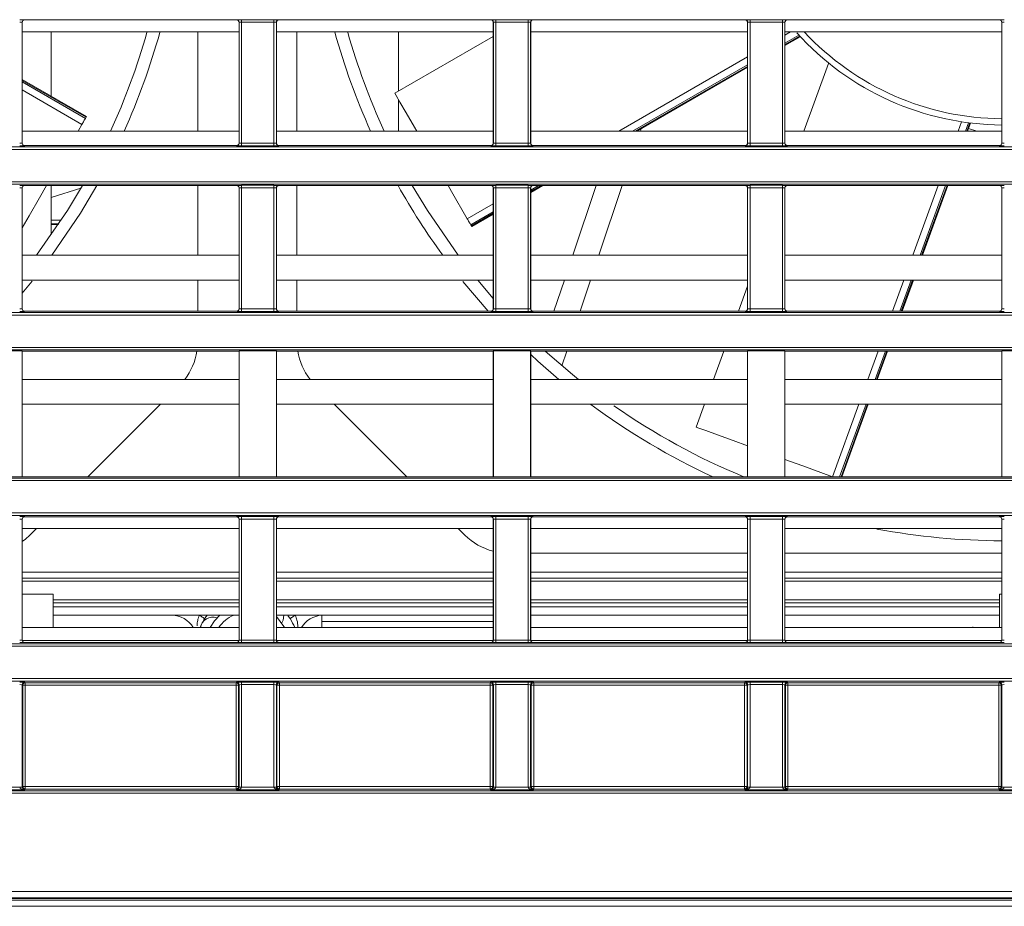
# Model space of a CAD drawing. Header units: millimetres. Extents: x 0 to 1118, y 0 to 864.
# Tile 65 of 146: x 202 to 222, y 430 to 448. Entities that reach past the tile are written whole.
import ezdxf

# ---------------------------------------------------------------- set-up
doc = ezdxf.new("R2010")
doc.units = ezdxf.units.MM

msp = doc.modelspace()

# ---------------------------------------------------------------- linework, layer by layer
at = {"color": 7, "linetype": 'Continuous', "lineweight": 15}
for p, q in [((202.245, 448.2), (202.245, 445.763)), ((202.247, 448.198), (202.245, 448.2)), ((202.247, 448.198), (202.247, 445.765)), ((202.295, 448.25), (202.297, 448.248)), ((206.567, 448.248), (202.297, 448.248)), ((206.567, 448.248), (206.569, 448.25)), ((206.619, 448.2), (206.617, 448.198)), ((206.617, 445.765), (206.617, 448.198)), ((206.619, 445.763), (206.619, 448.2)), ((206.669, 448.251), (207.32, 448.251)), ((206.669, 448.201), (206.669, 448.251)), ((207.32, 448.201), (206.669, 448.201)), ((206.669, 448.201), (206.669, 445.761)), ((207.32, 448.201), (207.32, 448.251)), ((207.32, 445.761), (207.32, 448.201)), ((207.37, 448.2), (207.37, 445.763)), ((207.372, 448.198), (207.37, 448.2)), ((207.372, 448.198), (207.372, 445.765)), ((207.42, 448.25), (207.422, 448.248)), ((211.692, 448.248), (207.422, 448.248)), ((211.692, 448.248), (211.694, 448.25)), ((211.744, 448.2), (211.742, 448.198)), ((211.742, 445.765), (211.742, 448.198)), ((211.744, 445.763), (211.744, 448.2)), ((211.794, 448.251), (212.445, 448.251)), ((211.794, 448.201), (211.794, 448.251)), ((212.445, 448.201), (211.794, 448.201)), ((211.794, 448.201), (211.794, 445.761)), ((212.445, 448.201), (212.445, 448.251)), ((212.445, 445.761), (212.445, 448.201)), ((212.495, 448.2), (212.495, 445.763)), ((212.497, 448.198), (212.495, 448.2)), ((212.497, 448.198), (212.497, 445.765)), ((212.545, 448.25), (212.547, 448.248)), ((216.817, 448.248), (212.547, 448.248)), ((216.817, 448.248), (216.819, 448.25)), ((216.869, 448.2), (216.867, 448.198)), ((216.867, 445.765), (216.867, 448.198)), ((216.869, 445.763), (216.869, 448.2)), ((216.919, 448.251), (217.57, 448.251)), ((216.919, 448.201), (216.919, 448.251)), ((217.57, 448.201), (216.919, 448.201)), ((216.919, 448.201), (216.919, 445.761)), ((217.57, 448.201), (217.57, 448.251)), ((217.57, 445.761), (217.57, 448.201)), ((217.62, 448.2), (217.62, 445.763)), ((217.622, 448.198), (217.62, 448.2)), ((217.622, 448.198), (217.622, 445.765)), ((217.67, 448.25), (217.672, 448.248)), ((221.942, 448.248), (217.672, 448.248)), ((221.942, 448.248), (221.944, 448.25)), ((221.994, 448.2), (221.992, 448.198)), ((221.992, 445.765), (221.992, 448.198)), ((221.994, 445.763), (221.994, 448.2)), ((206.617, 448.005), (202.247, 448.005)), ((202.831, 448.005), (202.831, 446.709)), ((205.785, 446.005), (205.785, 448.005)), ((211.742, 448.005), (207.372, 448.005)), ((207.785, 448.005), (207.785, 446.005)), ((216.867, 448.005), (212.497, 448.005)), ((221.992, 448.005), (217.622, 448.005)), ((211.742, 447.915), (209.757, 446.77)), ((217.622, 447.731), (217.93, 447.909)), ((214.634, 446.005), (216.867, 447.295)), ((218.501, 447.371), (218.004, 446.005)), ((203.541, 446.3), (202.247, 447.047)), ((203.52, 446.264), (203.533, 446.287)), ((206.617, 446.005), (202.247, 446.005)), ((203.45, 446.143), (203.371, 446.005)), ((211.742, 446.005), (207.372, 446.005)), ((216.867, 446.005), (212.497, 446.005)), ((214.724, 446.058), (214.707, 446.005)), ((221.992, 446.005), (217.622, 446.005)), ((221.303, 446.005), (221.363, 446.17)), ((221.491, 446.005), (221.323, 446.061)), ((161.236, 445.689), (370.628, 445.689)), ((370.628, 445.639), (161.236, 445.639)), ((202.245, 445.763), (202.247, 445.765)), ((202.297, 445.715), (202.295, 445.713)), ((206.567, 445.715), (202.297, 445.715)), ((206.569, 445.713), (206.567, 445.715)), ((206.617, 445.765), (206.619, 445.763)), ((206.669, 445.711), (206.669, 445.761)), ((206.669, 445.761), (207.32, 445.761)), ((207.32, 445.711), (206.669, 445.711)), ((207.32, 445.711), (207.32, 445.761)), ((207.37, 445.763), (207.372, 445.765)), ((207.422, 445.715), (207.42, 445.713)), ((211.692, 445.715), (207.422, 445.715)), ((211.694, 445.713), (211.692, 445.715)), ((211.742, 445.765), (211.744, 445.763)), ((211.794, 445.711), (211.794, 445.761)), ((211.794, 445.761), (212.445, 445.761)), ((212.445, 445.711), (211.794, 445.711)), ((212.445, 445.711), (212.445, 445.761)), ((212.495, 445.763), (212.497, 445.765)), ((212.547, 445.715), (212.545, 445.713)), ((216.817, 445.715), (212.547, 445.715)), ((216.819, 445.713), (216.817, 445.715)), ((216.867, 445.765), (216.869, 445.763)), ((216.919, 445.711), (216.919, 445.761)), ((216.919, 445.761), (217.57, 445.761)), ((217.57, 445.711), (216.919, 445.711)), ((217.57, 445.711), (217.57, 445.761)), ((217.62, 445.763), (217.622, 445.765)), ((217.672, 445.715), (217.67, 445.713)), ((221.942, 445.715), (217.672, 445.715)), ((221.944, 445.713), (221.942, 445.715)), ((221.992, 445.765), (221.994, 445.763)), ((161.236, 444.987), (370.628, 444.987)), ((370.628, 444.937), (161.236, 444.937)), ((202.245, 444.863), (202.245, 442.427)), ((202.247, 444.862), (202.245, 444.863)), ((202.247, 444.862), (202.247, 442.429)), ((202.295, 444.913), (202.297, 444.912)), ((206.567, 444.912), (202.297, 444.912)), ((202.831, 444.912), (202.831, 443.916)), ((202.831, 444.667), (203.429, 444.857)), ((205.785, 443.505), (205.785, 444.912)), ((206.567, 444.912), (206.569, 444.913)), ((206.619, 444.863), (206.617, 444.862)), ((206.617, 442.429), (206.617, 444.862)), ((206.619, 442.427), (206.619, 444.863)), ((206.669, 444.915), (207.32, 444.915)), ((206.669, 444.865), (206.669, 444.915)), ((207.32, 444.865), (206.669, 444.865)), ((206.669, 444.865), (206.669, 442.425)), ((207.32, 444.865), (207.32, 444.915)), ((207.32, 442.425), (207.32, 444.865)), ((207.37, 444.863), (207.37, 442.427)), ((207.372, 444.862), (207.37, 444.863)), ((207.372, 444.862), (207.372, 442.429)), ((207.42, 444.913), (207.422, 444.912)), ((211.692, 444.912), (207.422, 444.912)), ((207.785, 444.912), (207.785, 443.505)), ((211.692, 444.912), (211.694, 444.913)), ((211.744, 444.863), (211.742, 444.862)), ((211.742, 442.429), (211.742, 444.862)), ((211.744, 442.427), (211.744, 444.863)), ((211.794, 444.915), (212.445, 444.915)), ((211.794, 444.865), (211.794, 444.915)), ((212.445, 444.865), (211.794, 444.865)), ((211.794, 444.865), (211.794, 442.425)), ((212.445, 444.865), (212.445, 444.915)), ((212.445, 442.425), (212.445, 444.865)), ((212.495, 444.863), (212.495, 442.427)), ((212.497, 444.862), (212.495, 444.863)), ((212.497, 444.772), (212.739, 444.912)), ((212.497, 444.862), (212.497, 442.429)), ((212.545, 444.913), (212.547, 444.912)), ((216.817, 444.912), (212.547, 444.912)), ((213.343, 443.505), (213.813, 444.912)), ((214.341, 444.912), (213.87, 443.505)), ((216.817, 444.912), (216.819, 444.913)), ((216.869, 444.863), (216.867, 444.862)), ((216.867, 442.429), (216.867, 444.862)), ((216.869, 442.427), (216.869, 444.863)), ((216.919, 444.915), (217.57, 444.915)), ((216.919, 444.865), (216.919, 444.915)), ((217.57, 444.865), (216.919, 444.865)), ((216.919, 444.865), (216.919, 442.425)), ((217.57, 444.865), (217.57, 444.915)), ((217.57, 442.425), (217.57, 444.865)), ((217.62, 444.863), (217.62, 442.427)), ((217.622, 444.862), (217.62, 444.863)), ((217.622, 444.862), (217.622, 442.429)), ((217.67, 444.913), (217.672, 444.912)), ((221.942, 444.912), (217.672, 444.912)), ((220.393, 443.505), (220.905, 444.912)), ((221.942, 444.912), (221.944, 444.913)), ((221.994, 444.863), (221.992, 444.862)), ((221.992, 442.429), (221.992, 444.862)), ((221.994, 442.427), (221.994, 444.863)), ((211.308, 444.085), (211.742, 444.336)), ((202.831, 444.119), (202.975, 444.127)), ((211.287, 444.121), (211.3, 444.098)), ((206.617, 443.505), (202.247, 443.505)), ((211.742, 443.505), (207.372, 443.505)), ((216.867, 443.505), (212.497, 443.505)), ((221.992, 443.505), (217.622, 443.505)), ((206.617, 443.005), (202.247, 443.005)), ((202.445, 442.982), (202.247, 442.741)), ((205.785, 442.379), (205.785, 443.005)), ((211.742, 443.005), (207.372, 443.005)), ((207.785, 443.005), (207.785, 442.379)), ((211.638, 442.379), (211.127, 442.978)), ((211.429, 443.004), (211.742, 442.638)), ((216.867, 443.005), (212.497, 443.005)), ((212.966, 442.379), (213.176, 443.005)), ((213.703, 443.005), (213.493, 442.379)), ((216.867, 442.882), (216.684, 442.379)), ((221.992, 443.005), (217.622, 443.005)), ((219.983, 442.379), (220.211, 443.005)), ((202.245, 442.427), (202.247, 442.429)), ((206.617, 442.429), (206.619, 442.427)), ((206.669, 442.375), (206.669, 442.425)), ((206.669, 442.425), (207.32, 442.425)), ((207.32, 442.375), (207.32, 442.425)), ((207.37, 442.427), (207.372, 442.429)), ((211.742, 442.429), (211.744, 442.427)), ((211.794, 442.375), (211.794, 442.425)), ((211.794, 442.425), (212.445, 442.425)), ((212.445, 442.375), (212.445, 442.425)), ((212.495, 442.427), (212.497, 442.429)), ((216.867, 442.429), (216.869, 442.427)), ((216.919, 442.375), (216.919, 442.425)), ((216.919, 442.425), (217.57, 442.425)), ((217.57, 442.375), (217.57, 442.425)), ((217.62, 442.427), (217.622, 442.429)), ((221.992, 442.429), (221.994, 442.427)), ((161.236, 442.353), (370.628, 442.353)), ((370.628, 442.303), (161.236, 442.303)), ((202.297, 442.379), (202.295, 442.377)), ((206.567, 442.379), (202.297, 442.379)), ((206.569, 442.377), (206.567, 442.379)), ((207.32, 442.375), (206.669, 442.375)), ((207.422, 442.379), (207.42, 442.377)), ((211.692, 442.379), (207.422, 442.379)), ((211.694, 442.377), (211.692, 442.379)), ((212.445, 442.375), (211.794, 442.375)), ((212.547, 442.379), (212.545, 442.377)), ((216.817, 442.379), (212.547, 442.379)), ((216.819, 442.377), (216.817, 442.379)), ((217.57, 442.375), (216.919, 442.375)), ((217.672, 442.379), (217.67, 442.377)), ((221.942, 442.379), (217.672, 442.379)), ((221.944, 442.377), (221.942, 442.379)), ((161.236, 441.651), (370.628, 441.651)), ((370.628, 441.601), (161.236, 441.601)), ((202.244, 441.578), (201.494, 441.578)), ((202.247, 441.576), (202.244, 441.578)), ((202.244, 439.04), (202.244, 441.578)), ((206.617, 441.576), (202.247, 441.576)), ((202.247, 441.576), (202.247, 439.043)), ((206.619, 441.578), (206.617, 441.576)), ((206.617, 439.043), (206.617, 441.576)), ((207.369, 441.578), (206.619, 441.578)), ((206.619, 441.578), (206.619, 439.04)), ((207.372, 441.576), (207.369, 441.578)), ((207.369, 439.04), (207.369, 441.578)), ((211.742, 441.576), (207.372, 441.576)), ((207.372, 441.576), (207.372, 439.043)), ((211.744, 441.578), (211.742, 441.576)), ((211.742, 439.043), (211.742, 441.576)), ((212.494, 441.578), (211.744, 441.578)), ((211.744, 441.578), (211.744, 439.04)), ((212.497, 441.576), (212.494, 441.578)), ((212.494, 439.04), (212.494, 441.578)), ((216.867, 441.576), (212.497, 441.576)), ((212.497, 441.576), (212.497, 439.043)), ((213.224, 441.576), (213.126, 441.281)), ((216.392, 441.576), (216.184, 441.005)), ((216.869, 441.578), (216.867, 441.576)), ((216.867, 439.043), (216.867, 441.576)), ((217.619, 441.578), (216.869, 441.578)), ((216.869, 441.578), (216.869, 439.04)), ((217.622, 441.576), (217.619, 441.578)), ((217.619, 439.04), (217.619, 441.578)), ((221.992, 441.576), (217.622, 441.576)), ((217.622, 441.576), (217.622, 439.043)), ((219.483, 441.005), (219.691, 441.576)), ((221.994, 441.578), (221.992, 441.576)), ((221.992, 439.043), (221.992, 441.576)), ((222.744, 441.578), (221.994, 441.578)), ((221.994, 441.578), (221.994, 439.04)), ((206.617, 441.005), (202.247, 441.005)), ((211.742, 441.005), (207.372, 441.005)), ((216.867, 441.005), (212.497, 441.005)), ((221.992, 441.005), (217.622, 441.005)), ((206.617, 440.505), (202.247, 440.505)), ((205.035, 440.505), (203.572, 439.043)), ((211.742, 440.505), (207.372, 440.505)), ((209.997, 439.043), (208.534, 440.505)), ((216.867, 440.505), (212.497, 440.505)), ((216.002, 440.505), (215.834, 440.044)), ((221.992, 440.505), (217.622, 440.505)), ((218.769, 439.043), (219.301, 440.505)), ((218.586, 439.043), (218.578, 439.046)), ((168.705, 439.017), (278.656, 439.017)), ((278.673, 438.967), (168.705, 438.967)), ((202.244, 439.04), (201.494, 439.04)), ((202.247, 439.043), (202.244, 439.04)), ((206.617, 439.043), (202.247, 439.043)), ((206.619, 439.04), (206.617, 439.043)), ((207.369, 439.04), (206.619, 439.04)), ((207.372, 439.043), (207.369, 439.04)), ((211.742, 439.043), (207.372, 439.043)), ((211.744, 439.04), (211.742, 439.043)), ((212.494, 439.04), (211.744, 439.04)), ((212.497, 439.043), (212.494, 439.04)), ((216.867, 439.043), (212.497, 439.043)), ((216.869, 439.04), (216.867, 439.043)), ((217.619, 439.04), (216.869, 439.04)), ((217.622, 439.043), (217.619, 439.04)), ((221.992, 439.043), (217.622, 439.043)), ((221.994, 439.04), (221.992, 439.043)), ((222.744, 439.04), (221.994, 439.04)), ((168.705, 438.315), (278.16, 438.315)), ((278.011, 438.265), (168.705, 438.265)), ((202.245, 438.191), (202.245, 435.755)), ((202.247, 438.189), (202.245, 438.191)), ((202.247, 438.189), (202.247, 435.757)), ((202.295, 438.241), (202.297, 438.239)), ((206.567, 438.239), (202.297, 438.239)), ((206.567, 438.239), (206.569, 438.241)), ((206.619, 438.191), (206.617, 438.189)), ((206.617, 435.757), (206.617, 438.189)), ((206.619, 435.755), (206.619, 438.191)), ((206.669, 438.243), (207.32, 438.243)), ((206.669, 438.193), (206.669, 438.243)), ((207.32, 438.193), (206.669, 438.193)), ((206.669, 438.193), (206.669, 435.753)), ((207.32, 438.193), (207.32, 438.243)), ((207.32, 435.753), (207.32, 438.193)), ((207.37, 438.191), (207.37, 435.755)), ((207.372, 438.189), (207.37, 438.191)), ((207.372, 438.189), (207.372, 435.757)), ((207.42, 438.241), (207.422, 438.239)), ((211.692, 438.239), (207.422, 438.239)), ((211.692, 438.239), (211.694, 438.241)), ((211.744, 438.191), (211.742, 438.189)), ((211.742, 435.757), (211.742, 438.189)), ((211.744, 435.755), (211.744, 438.191)), ((211.794, 438.243), (212.445, 438.243)), ((211.794, 438.193), (211.794, 438.243)), ((212.445, 438.193), (211.794, 438.193)), ((211.794, 438.193), (211.794, 435.753)), ((212.445, 438.193), (212.445, 438.243)), ((212.445, 435.753), (212.445, 438.193)), ((212.495, 438.191), (212.495, 435.755)), ((212.497, 438.189), (212.495, 438.191)), ((212.497, 438.189), (212.497, 435.757)), ((212.545, 438.241), (212.547, 438.239)), ((216.817, 438.239), (212.547, 438.239)), ((216.817, 438.239), (216.819, 438.241)), ((216.869, 438.191), (216.867, 438.189)), ((216.867, 435.757), (216.867, 438.189)), ((216.869, 435.755), (216.869, 438.191)), ((216.919, 438.243), (217.57, 438.243)), ((216.919, 438.193), (216.919, 438.243)), ((217.57, 438.193), (216.919, 438.193)), ((216.919, 438.193), (216.919, 435.753)), ((217.57, 438.193), (217.57, 438.243)), ((217.57, 435.753), (217.57, 438.193)), ((217.62, 438.191), (217.62, 435.755)), ((217.622, 438.189), (217.62, 438.191)), ((217.622, 438.189), (217.622, 435.757)), ((217.67, 438.241), (217.672, 438.239)), ((221.942, 438.239), (217.672, 438.239)), ((221.942, 438.239), (221.944, 438.241)), ((221.994, 438.191), (221.992, 438.189)), ((221.992, 435.757), (221.992, 438.189)), ((221.994, 435.755), (221.994, 438.191)), ((206.617, 438.005), (202.247, 438.005)), ((202.535, 438.005), (202.401, 437.871)), ((211.742, 438.005), (207.372, 438.005)), ((211.169, 437.871), (211.034, 438.005)), ((216.867, 438.005), (212.497, 438.005)), ((221.992, 438.005), (217.622, 438.005)), ((212.497, 437.505), (216.867, 437.505)), ((217.622, 437.505), (221.992, 437.505)), ((202.247, 436.944), (206.617, 436.944)), ((207.372, 436.944), (211.742, 436.944)), ((212.497, 436.944), (216.867, 436.944)), ((217.622, 436.944), (221.992, 436.944)), ((202.869, 436.005), (202.869, 436.681)), ((221.944, 436.681), (221.944, 436.005)), ((202.869, 436.566), (206.617, 436.566)), ((207.372, 436.566), (211.742, 436.566)), ((212.497, 436.566), (216.867, 436.566)), ((217.622, 436.566), (221.944, 436.566)), ((206.617, 436.255), (202.869, 436.255)), ((205.819, 436.255), (205.819, 436.255)), ((205.819, 436.255), (205.819, 436.255)), ((205.861, 436.075), (205.831, 436.005)), ((211.742, 436.255), (207.372, 436.255)), ((207.75, 436.255), (207.75, 436.255)), ((207.751, 436.255), (207.75, 436.255)), ((208.285, 436.13), (208.285, 436.255)), ((208.285, 436.13), (211.742, 436.13)), ((208.285, 436.13), (208.285, 436.005)), ((216.867, 436.255), (212.497, 436.255)), ((221.944, 436.255), (217.622, 436.255)), ((202.247, 436.005), (206.617, 436.005)), ((202.906, 436.005), (202.906, 436.006)), ((207.372, 436.005), (211.742, 436.005)), ((212.497, 436.005), (216.867, 436.005)), ((217.622, 436.005), (221.992, 436.005)), ((221.407, 436.005), (221.407, 436.023)), ((221.906, 436.006), (221.906, 436.005)), ((168.739, 435.681), (278.011, 435.681)), ((202.245, 435.755), (202.247, 435.757)), ((202.248, 435.748), (206.616, 435.748)), ((202.297, 435.707), (202.295, 435.705)), ((206.567, 435.707), (202.297, 435.707)), ((206.569, 435.705), (206.567, 435.707)), ((206.617, 435.757), (206.619, 435.755)), ((206.669, 435.703), (206.669, 435.753)), ((206.669, 435.753), (207.32, 435.753)), ((207.32, 435.703), (206.669, 435.703)), ((207.32, 435.703), (207.32, 435.753)), ((207.37, 435.755), (207.372, 435.757)), ((207.373, 435.748), (211.741, 435.748)), ((207.422, 435.707), (207.42, 435.705)), ((211.692, 435.707), (207.422, 435.707)), ((211.694, 435.705), (211.692, 435.707)), ((211.742, 435.757), (211.744, 435.755)), ((211.794, 435.703), (211.794, 435.753)), ((211.794, 435.753), (212.445, 435.753)), ((212.445, 435.703), (211.794, 435.703)), ((212.445, 435.703), (212.445, 435.753)), ((212.495, 435.755), (212.497, 435.757)), ((212.498, 435.748), (216.866, 435.748)), ((212.547, 435.707), (212.545, 435.705)), ((216.817, 435.707), (212.547, 435.707)), ((216.819, 435.705), (216.817, 435.707)), ((216.867, 435.757), (216.869, 435.755)), ((216.919, 435.703), (216.919, 435.753)), ((216.919, 435.753), (217.57, 435.753)), ((217.57, 435.703), (216.919, 435.703)), ((217.57, 435.703), (217.57, 435.753)), ((217.62, 435.755), (217.622, 435.757)), ((217.623, 435.748), (221.991, 435.748)), ((217.672, 435.707), (217.67, 435.705)), ((221.942, 435.707), (217.672, 435.707)), ((221.944, 435.705), (221.942, 435.707)), ((221.992, 435.757), (221.994, 435.755)), ((278.16, 435.631), (168.739, 435.631)), ((168.442, 434.979), (278.798, 434.979)), ((278.697, 434.929), (168.442, 434.929)), ((202.295, 434.905), (202.307, 434.894)), ((202.307, 434.894), (206.557, 434.894)), ((202.307, 434.894), (202.307, 434.844)), ((206.557, 434.894), (206.569, 434.905)), ((206.557, 434.844), (206.557, 434.894)), ((206.669, 434.907), (207.32, 434.907)), ((206.669, 434.857), (206.669, 434.907)), ((207.32, 434.857), (207.32, 434.907)), ((207.42, 434.905), (207.432, 434.894)), ((207.432, 434.894), (211.682, 434.894)), ((207.432, 434.894), (207.432, 434.844)), ((211.682, 434.894), (211.694, 434.905)), ((211.682, 434.844), (211.682, 434.894)), ((211.794, 434.907), (212.445, 434.907)), ((211.794, 434.857), (211.794, 434.907)), ((212.445, 434.857), (212.445, 434.907)), ((212.545, 434.905), (212.557, 434.894)), ((212.557, 434.894), (216.807, 434.894)), ((212.557, 434.894), (212.557, 434.844)), ((216.807, 434.894), (216.819, 434.905)), ((216.807, 434.844), (216.807, 434.894)), ((216.919, 434.907), (217.57, 434.907)), ((216.919, 434.857), (216.919, 434.907)), ((217.57, 434.857), (217.57, 434.907)), ((217.67, 434.905), (217.682, 434.894)), ((217.682, 434.894), (221.932, 434.894)), ((217.682, 434.894), (217.682, 434.844)), ((221.932, 434.894), (221.944, 434.905)), ((221.932, 434.844), (221.932, 434.894)), ((202.245, 434.855), (202.245, 432.792)), ((202.257, 434.844), (202.245, 434.855)), ((202.257, 432.804), (202.257, 434.844)), ((202.307, 434.844), (202.257, 434.844)), ((206.557, 434.844), (202.307, 434.844)), ((202.307, 434.844), (202.307, 432.804)), ((206.607, 434.844), (206.557, 434.844)), ((206.557, 432.804), (206.557, 434.844)), ((206.619, 434.855), (206.607, 434.844)), ((206.607, 434.844), (206.607, 432.804)), ((206.619, 432.792), (206.619, 434.855)), ((207.32, 434.857), (206.669, 434.857)), ((206.669, 434.857), (206.669, 432.792)), ((207.32, 432.792), (207.32, 434.857)), ((207.37, 434.855), (207.37, 432.792)), ((207.382, 434.844), (207.37, 434.855)), ((207.382, 432.804), (207.382, 434.844)), ((207.432, 434.844), (207.382, 434.844)), ((207.432, 434.844), (207.432, 432.804)), ((211.682, 434.844), (207.432, 434.844)), ((211.732, 434.844), (211.682, 434.844)), ((211.682, 432.804), (211.682, 434.844)), ((211.744, 434.855), (211.732, 434.844)), ((211.732, 434.844), (211.732, 432.804)), ((211.744, 432.792), (211.744, 434.855)), ((212.445, 434.857), (211.794, 434.857)), ((211.794, 434.857), (211.794, 432.792)), ((212.445, 432.792), (212.445, 434.857)), ((212.495, 434.855), (212.495, 432.792)), ((212.507, 434.844), (212.495, 434.855)), ((212.507, 432.804), (212.507, 434.844)), ((212.557, 434.844), (212.507, 434.844)), ((216.807, 434.844), (212.557, 434.844)), ((212.557, 434.844), (212.557, 432.804)), ((216.857, 434.844), (216.807, 434.844)), ((216.807, 432.804), (216.807, 434.844)), ((216.869, 434.855), (216.857, 434.844)), ((216.857, 434.844), (216.857, 432.804)), ((216.869, 432.792), (216.869, 434.855)), ((217.57, 434.857), (216.919, 434.857)), ((216.919, 434.857), (216.919, 432.792)), ((217.57, 432.792), (217.57, 434.857)), ((217.62, 434.855), (217.62, 432.792)), ((217.632, 434.844), (217.62, 434.855)), ((217.632, 432.804), (217.632, 434.844)), ((217.682, 434.844), (217.632, 434.844)), ((217.682, 434.844), (217.682, 432.804)), ((221.932, 434.844), (217.682, 434.844)), ((221.982, 434.844), (221.932, 434.844)), ((221.932, 432.804), (221.932, 434.844)), ((221.994, 434.855), (221.982, 434.844)), ((221.982, 434.844), (221.982, 432.804)), ((221.994, 432.792), (221.994, 434.855)), ((166.42, 432.718), (365.444, 432.718)), ((202.294, 432.741), (201.445, 432.741)), ((201.544, 432.791), (202.195, 432.791)), ((202.195, 432.792), (202.245, 432.792)), ((202.245, 432.792), (202.257, 432.804)), ((202.257, 432.804), (202.307, 432.804)), ((202.307, 432.754), (202.294, 432.741)), ((202.307, 432.804), (202.307, 432.754)), ((202.307, 432.804), (206.557, 432.804)), ((206.557, 432.754), (202.307, 432.754)), ((206.557, 432.754), (206.557, 432.804)), ((206.607, 432.804), (206.557, 432.804)), ((206.57, 432.741), (206.557, 432.754)), ((207.419, 432.741), (206.57, 432.741)), ((206.607, 432.804), (206.619, 432.792)), ((206.619, 432.792), (206.669, 432.792)), ((206.669, 432.791), (207.32, 432.791)), ((207.32, 432.792), (207.37, 432.792)), ((207.37, 432.792), (207.382, 432.804)), ((207.382, 432.804), (207.432, 432.804)), ((207.432, 432.754), (207.419, 432.741)), ((207.432, 432.804), (207.432, 432.754)), ((207.432, 432.804), (211.682, 432.804)), ((211.682, 432.754), (207.432, 432.754)), ((211.682, 432.754), (211.682, 432.804)), ((211.732, 432.804), (211.682, 432.804)), ((211.695, 432.741), (211.682, 432.754)), ((212.544, 432.741), (211.695, 432.741)), ((211.732, 432.804), (211.744, 432.792)), ((211.744, 432.792), (211.794, 432.792)), ((211.794, 432.791), (212.445, 432.791)), ((212.445, 432.792), (212.495, 432.792)), ((212.495, 432.792), (212.507, 432.804)), ((212.507, 432.804), (212.557, 432.804)), ((212.557, 432.754), (212.544, 432.741)), ((212.557, 432.804), (212.557, 432.754)), ((212.557, 432.804), (216.807, 432.804)), ((216.807, 432.754), (212.557, 432.754)), ((216.807, 432.754), (216.807, 432.804)), ((216.857, 432.804), (216.807, 432.804)), ((216.82, 432.741), (216.807, 432.754)), ((217.669, 432.741), (216.82, 432.741)), ((216.857, 432.804), (216.869, 432.792)), ((216.869, 432.792), (216.919, 432.792)), ((216.919, 432.791), (217.57, 432.791)), ((217.57, 432.792), (217.62, 432.792)), ((217.62, 432.792), (217.632, 432.804)), ((217.632, 432.804), (217.682, 432.804)), ((217.682, 432.754), (217.669, 432.741)), ((217.682, 432.804), (217.682, 432.754)), ((217.682, 432.804), (221.932, 432.804)), ((221.932, 432.754), (217.682, 432.754)), ((221.932, 432.754), (221.932, 432.804)), ((221.982, 432.804), (221.932, 432.804)), ((221.945, 432.741), (221.932, 432.754)), ((222.794, 432.741), (221.945, 432.741)), ((221.982, 432.804), (221.994, 432.792)), ((221.994, 432.792), (222.044, 432.792)), ((222.044, 432.791), (222.695, 432.791)), ((365.444, 432.668), (166.42, 432.668)), ((368.802, 430.548), (163.062, 430.548)), ((163.069, 430.69), (368.795, 430.69)), ((368.795, 430.565), (163.069, 430.565)), ((163.844, 430.517), (368.019, 430.517)), ((163.844, 430.392), (368.019, 430.392))]:
    msp.add_line(p, q, dxfattribs=at)
at = {"color": 9, "linetype": 'Continuous', "lineweight": 15}
for p, q in [((209.831, 446.812), (209.831, 448.005)), ((217.622, 447.939), (217.736, 448.005)), ((217.901, 447.94), (217.622, 447.779)), ((217.622, 447.748), (217.92, 447.92)), ((214.272, 446.005), (216.867, 447.503)), ((216.867, 447.343), (214.55, 446.005)), ((214.603, 446.005), (216.867, 447.312)), ((203.533, 446.287), (202.247, 447.029)), ((202.247, 446.999), (203.52, 446.264)), ((203.45, 446.143), (202.247, 446.838)), ((209.831, 446.005), (209.831, 446.642)), ((221.111, 446.005), (221.18, 446.195)), ((221.321, 446.175), (221.259, 446.005)), ((221.287, 446.005), (221.347, 446.172)), ((212.656, 444.912), (212.497, 444.82)), ((212.497, 444.789), (212.709, 444.912)), ((220.201, 443.505), (220.713, 444.912)), ((220.861, 444.912), (220.349, 443.505)), ((220.377, 443.505), (220.889, 444.912)), ((211.217, 444.241), (211.742, 444.544)), ((202.831, 444.215), (203.033, 444.215)), ((211.742, 444.384), (211.287, 444.121)), ((211.3, 444.098), (211.742, 444.353)), ((202.983, 444.14), (202.831, 444.14)), ((219.791, 442.379), (220.019, 443.005)), ((220.167, 443.005), (219.939, 442.379)), ((219.967, 442.379), (220.195, 443.005)), ((219.291, 441.005), (219.498, 441.576)), ((219.646, 441.576), (219.439, 441.005)), ((219.467, 441.005), (219.674, 441.576)), ((218.578, 439.046), (219.109, 440.505)), ((219.257, 440.505), (218.724, 439.043)), ((218.753, 439.043), (219.285, 440.505)), ((202.247, 437.126), (206.617, 437.126)), ((207.372, 437.126), (211.742, 437.126)), ((212.497, 437.126), (216.867, 437.126)), ((217.622, 437.126), (221.992, 437.126)), ((206.617, 437.001), (202.247, 437.001)), ((211.742, 437.001), (207.372, 437.001)), ((216.867, 437.001), (212.497, 437.001)), ((221.992, 437.001), (217.622, 437.001)), ((202.869, 436.508), (206.617, 436.508)), ((207.372, 436.508), (211.742, 436.508)), ((212.497, 436.508), (216.867, 436.508)), ((217.622, 436.508), (221.944, 436.508)), ((206.617, 436.424), (202.869, 436.424)), ((211.742, 436.424), (207.372, 436.424)), ((216.867, 436.424), (212.497, 436.424)), ((221.944, 436.424), (217.622, 436.424))]:
    msp.add_line(p, q, dxfattribs=at)
at = {"color": 7, "linetype": 'Continuous', "lineweight": 15, "flags": 128}
for points in [[(210.199, 446.005), (210.152, 446.087), (209.983, 446.378), (209.86, 446.591), (209.785, 446.722), (209.758, 446.77), (209.757, 446.77)], [(203.52, 446.264), (203.514, 446.253), (203.506, 446.24), (203.498, 446.226), (203.488, 446.209), (203.479, 446.192), (203.469, 446.175), (203.459, 446.159), (203.45, 446.143)], [(202.739, 444.912), (202.596, 444.663), (202.385, 444.298), (202.247, 444.059)], [(202.535, 443.505), (203.156, 444.406), (203.461, 444.912)], [(203.748, 444.912), (203.42, 444.357), (202.846, 443.505)], [(210.109, 444.912), (210.413, 444.406), (211.034, 443.505)], [(211.217, 444.241), (210.9, 444.792), (210.83, 444.912)], [(211.287, 444.121), (211.281, 444.131), (211.273, 444.144), (211.265, 444.159), (211.255, 444.176), (211.245, 444.193), (211.236, 444.21), (211.226, 444.226), (211.217, 444.241)], [(213.066, 441.005), (212.639, 441.376), (212.497, 441.506)], [(212.791, 441.576), (213.339, 441.104), (213.461, 441.005)], [(216.867, 439.669), (216.575, 439.775), (216.259, 439.89), (216.028, 439.974), (215.886, 440.026), (215.834, 440.044), (215.834, 440.044)], [(218.578, 439.046), (217.981, 439.263), (217.622, 439.394)], [(202.401, 437.871), (202.31, 437.789), (202.247, 437.74)], [(205.819, 436.255), (205.84, 436.241), (205.859, 436.229), (205.877, 436.217), (205.893, 436.207), (205.906, 436.198), (205.916, 436.192), (205.922, 436.188), (205.924, 436.187)], [(206.036, 436.005), (206.124, 436.144), (206.227, 436.255)], [(207.372, 436.227), (207.521, 436.029), (207.533, 436.005)], [(207.478, 436.1), (207.504, 436.153), (207.517, 436.255)], [(207.75, 436.255), (207.73, 436.241), (207.71, 436.229), (207.692, 436.217), (207.676, 436.207), (207.663, 436.198), (207.653, 436.192), (207.647, 436.188), (207.645, 436.187)], [(202.195, 432.791), (202.205, 432.791), (202.214, 432.791), (202.223, 432.791), (202.23, 432.791), (202.237, 432.791), (202.241, 432.791), (202.244, 432.791), (202.245, 432.791)], [(206.619, 432.791), (206.62, 432.791), (206.623, 432.791), (206.627, 432.791), (206.634, 432.791), (206.641, 432.791), (206.65, 432.791), (206.659, 432.791), (206.669, 432.791)], [(207.32, 432.791), (207.33, 432.791), (207.339, 432.791), (207.348, 432.791), (207.355, 432.791), (207.362, 432.791), (207.366, 432.791), (207.369, 432.791), (207.37, 432.791)], [(211.744, 432.791), (211.745, 432.791), (211.748, 432.791), (211.752, 432.791), (211.759, 432.791), (211.766, 432.791), (211.775, 432.791), (211.784, 432.791), (211.794, 432.791)], [(212.445, 432.791), (212.455, 432.791), (212.464, 432.791), (212.473, 432.791), (212.48, 432.791), (212.487, 432.791), (212.491, 432.791), (212.494, 432.791), (212.495, 432.791)], [(216.869, 432.791), (216.87, 432.791), (216.873, 432.791), (216.877, 432.791), (216.884, 432.791), (216.891, 432.791), (216.9, 432.791), (216.909, 432.791), (216.919, 432.791)], [(217.57, 432.791), (217.58, 432.791), (217.589, 432.791), (217.598, 432.791), (217.605, 432.791), (217.612, 432.791), (217.616, 432.791), (217.619, 432.791), (217.62, 432.791)], [(221.994, 432.791), (221.995, 432.791), (221.998, 432.791), (222.002, 432.791), (222.009, 432.791), (222.016, 432.791), (222.025, 432.791), (222.034, 432.791), (222.044, 432.791)]]:
    msp.add_lwpolyline(points, dxfattribs=at)
at = {"color": 7, "linetype": 'Continuous', "lineweight": 15}
for centre, radius, start, end in [((202.295, 448.2), 0.05, 90.0198, 179.9802), ((206.569, 448.2), 0.05, 0.0162, 89.9838), ((207.42, 448.2), 0.05, 90.0162, 179.9838), ((211.694, 448.2), 0.05, 0.0162, 89.9838), ((212.545, 448.2), 0.05, 90.0162, 179.9838), ((216.819, 448.2), 0.05, 0.0198, 89.9802), ((217.67, 448.2), 0.05, 90.0248, 179.9838), ((221.944, 448.2), 0.05, 0.0198, 89.9802), ((191.535, 451.755), 13.75, 335.2816, 344.1243), ((191.535, 451.755), 14, 335.7517, 344.4276), ((222.035, 451.755), 14, 195.5571, 204.2483), ((222.035, 451.755), 13.75, 195.8773, 204.7184), ((222.035, 451.755), 5.625, 222.0761, 269.5633), ((201.729, 447.337), 2.088, 329.799, 330.2137), ((202.295, 445.763), 0.05, 180.0189, 269.9811), ((206.569, 445.763), 0.05, 270.0153, 359.9847), ((207.42, 445.763), 0.05, 180.0153, 269.9847), ((211.694, 445.763), 0.05, 270.0153, 359.9847), ((212.545, 445.763), 0.05, 180.0153, 269.9847), ((216.819, 445.763), 0.05, 270.0189, 359.9811), ((217.67, 445.763), 0.05, 180.0153, 269.9761), ((221.944, 445.763), 0.05, 270.0189, 359.9811), ((202.295, 444.863), 0.05, 90.0198, 179.9802), ((206.569, 444.863), 0.05, 0.0162, 89.9838), ((207.42, 444.863), 0.05, 90.0162, 179.9838), ((222.035, 451.755), 14, 209.2621, 216.1047), ((211.694, 444.863), 0.05, 0.0162, 89.9838), ((212.545, 444.863), 0.05, 90.0162, 179.9838), ((216.819, 444.863), 0.05, 0.0198, 89.9802), ((217.67, 444.863), 0.05, 90.0248, 179.9838), ((221.944, 444.863), 0.05, 0.0198, 89.9802), ((215.917, 446.755), 5.327, 209.9159, 210.0784), ((202.295, 442.427), 0.05, 180.0189, 269.9811), ((206.569, 442.427), 0.05, 270.0153, 359.9847), ((207.42, 442.427), 0.05, 180.0153, 269.9847), ((211.694, 442.427), 0.05, 270.0153, 359.9847), ((212.545, 442.427), 0.05, 180.0153, 269.9847), ((216.819, 442.427), 0.05, 270.0189, 359.9811), ((217.67, 442.427), 0.05, 180.0153, 269.9761), ((221.944, 442.427), 0.05, 270.0189, 359.9811), ((204.535, 441.773), 1.25, 322.1239, 350.9248), ((209.035, 441.773), 1.25, 189.0752, 217.8761), ((222.035, 451.755), 14, 233.5098, 245.233), ((222.035, 451.755), 13.75, 235.1109, 247.5974), ((202.295, 438.191), 0.05, 90.0198, 179.9802), ((206.569, 438.191), 0.05, 0.0162, 89.9838), ((207.42, 438.191), 0.05, 90.0162, 179.9838), ((211.694, 438.191), 0.05, 0.0162, 89.9838), ((212.545, 438.191), 0.05, 90.0162, 179.9838), ((216.819, 438.191), 0.05, 0.0198, 89.9802), ((217.67, 438.191), 0.05, 90.0248, 179.9838), ((221.944, 438.191), 0.05, 0.0198, 89.9802), ((212.053, 438.755), 1.25, 225, 255.6107), ((222.035, 451.755), 14, 259.4696, 269.8246), ((205.26, 435.755), 0.5, 30.0425, 90), ((206.086, 435.966), 0.25, 69.9552, 171.011), ((206.785, 435.63), 1.025, 147.1042, 154.2857), ((206.785, 435.63), 1.025, 142.4281, 147.1042), ((206.785, 435.63), 0.687, 113.664, 146.9123), ((206.785, 435.63), 1.025, 32.8958, 37.5719), ((206.785, 435.63), 1.025, 21.4794, 32.8958), ((208.31, 435.755), 0.5, 92.866, 149.9575), ((202.295, 435.755), 0.05, 180.0189, 269.9811), ((206.569, 435.755), 0.05, 270.0153, 359.9847), ((207.42, 435.755), 0.05, 180.0153, 269.9847), ((211.694, 435.755), 0.05, 270.0153, 359.9847), ((212.545, 435.755), 0.05, 180.0153, 269.9847), ((216.819, 435.755), 0.05, 270.0189, 359.9811), ((217.67, 435.755), 0.05, 180.0153, 269.9761), ((221.944, 435.755), 0.05, 270.0189, 359.9811), ((202.295, 434.855), 0.05, 90.0198, 179.9802), ((202.307, 434.844), 0.05, 90.0132, 179.9847), ((206.557, 434.844), 0.05, 0.0153, 89.9783), ((206.569, 434.855), 0.05, 0.0162, 89.9838), ((207.42, 434.855), 0.05, 90.0162, 179.9838), ((207.432, 434.844), 0.05, 90.0132, 179.9847), ((211.682, 434.844), 0.05, 0.0153, 89.9868), ((211.694, 434.855), 0.05, 0.0162, 89.9838), ((212.545, 434.855), 0.05, 90.0162, 179.9838), ((212.557, 434.844), 0.05, 90.0217, 179.9847), ((216.807, 434.844), 0.05, 0.0153, 89.9868), ((216.819, 434.855), 0.05, 0.0198, 89.9802), ((217.67, 434.855), 0.05, 90.0248, 179.9838), ((217.682, 434.844), 0.05, 90.0253, 179.9725), ((221.932, 434.844), 0.05, 0.0189, 89.9833), ((221.944, 434.855), 0.05, 0.0198, 89.9802), ((202.307, 432.804), 0.05, 180.0153, 269.9847), ((206.557, 432.804), 0.05, 270.0239, 359.9847), ((207.432, 432.804), 0.05, 180.0153, 269.9847), ((211.682, 432.804), 0.05, 270.0153, 359.9847), ((212.557, 432.804), 0.05, 180.0153, 269.9761), ((216.807, 432.804), 0.05, 270.0153, 359.9847), ((217.682, 432.804), 0.05, 180.0275, 269.9725), ((221.932, 432.804), 0.05, 270.0189, 359.9811)]:
    msp.add_arc(centre, radius, start, end, dxfattribs=at)
at = {"color": 9, "linetype": 'Continuous', "lineweight": 15}
msp.add_arc((222.035, 451.755), 5.5, 223.0199, 269.5534, dxfattribs=at)
at = {"color": 7, "linetype": 'Continuous', "lineweight": 15}
for centre, major_axis, ratio, start_param, end_param in [((202.195, 448.249), (0.1, 0), 0.017455, 0.017453, 1.570796), ((202.195, 448.199), (0.05, 0), 0.03491, 0.017453, 1.570796), ((202.297, 448.198), (0.0354, -0.0354), 0.999695, 2.356347, 3.926839), ((206.567, 448.198), (0.0354, 0.0354), 0.999695, 5.497939, 7.068431), ((206.669, 448.249), (0.1, 0), 0.017455, 1.570796, 3.124139), ((206.669, 448.199), (0.05, 0), 0.03491, 1.570796, 3.124139), ((207.32, 448.249), (0.1, 0), 0.017455, 0.017453, 1.570796), ((207.32, 448.199), (0.05, 0), 0.03491, 0.017453, 1.570796), ((207.422, 448.198), (0.0354, -0.0354), 0.999695, 2.356347, 3.926839), ((211.692, 448.198), (0.0354, 0.0354), 0.999695, 5.497939, 7.068431), ((211.794, 448.249), (0.1, 0), 0.017455, 1.570796, 3.124139), ((211.794, 448.199), (0.05, 0), 0.03491, 1.570796, 3.124139), ((212.445, 448.249), (0.1, 0), 0.017455, 0.017453, 1.570796), ((212.445, 448.199), (0.05, 0), 0.03491, 0.017453, 1.570796), ((212.547, 448.198), (0.0354, -0.0354), 0.999695, 2.356347, 3.926839), ((216.817, 448.198), (0.0354, 0.0354), 0.999695, 5.497939, 7.068431), ((216.919, 448.249), (0.1, 0), 0.017455, 1.570796, 3.124139), ((216.919, 448.199), (0.05, 0), 0.03491, 1.570796, 3.124139), ((217.57, 448.249), (0.1, 0), 0.017455, 0.017453, 1.570796), ((217.57, 448.199), (0.05, 0), 0.03491, 0.017453, 1.570796), ((217.672, 448.198), (0.0354, -0.0354), 0.999695, 2.356347, 3.926839), ((221.942, 448.198), (0.0354, 0.0354), 0.999695, 5.497939, 7.068431), ((222.044, 448.249), (0.1, 0), 0.017455, 1.570796, 3.124139), ((222.044, 448.199), (0.05, 0), 0.03491, 1.570796, 3.124139), ((202.195, 445.763), (0.05, 0), 0.03491, 4.712389, 6.265732), ((202.195, 445.713), (0.1, 0), 0.017455, 4.712389, 6.265732), ((202.297, 445.765), (0.0354, 0.0354), 0.999695, 2.356347, 3.926839), ((206.567, 445.765), (0.0354, -0.0354), 0.999695, 5.497939, 7.068431), ((206.669, 445.713), (0.1, 0), 0.017455, 3.159046, 4.712389), ((206.669, 445.763), (0.05, 0), 0.03491, 3.159046, 4.712389), ((207.32, 445.763), (0.05, 0), 0.03491, 4.712389, 6.265732), ((207.32, 445.713), (0.1, 0), 0.017455, 4.712389, 6.265732), ((207.422, 445.765), (0.0354, 0.0354), 0.999695, 2.356347, 3.926839), ((211.692, 445.765), (0.0354, -0.0354), 0.999695, 5.497939, 7.068431), ((211.794, 445.713), (0.1, 0), 0.017455, 3.159046, 4.712389), ((211.794, 445.763), (0.05, 0), 0.03491, 3.159046, 4.712389), ((212.445, 445.763), (0.05, 0), 0.03491, 4.712389, 6.265732), ((212.445, 445.713), (0.1, 0), 0.017455, 4.712389, 6.265732), ((212.547, 445.765), (0.0354, 0.0354), 0.999695, 2.356347, 3.926839), ((216.817, 445.765), (0.0354, -0.0354), 0.999695, 5.497939, 7.068431), ((216.919, 445.713), (0.1, 0), 0.017455, 3.159046, 4.712389), ((216.919, 445.763), (0.05, 0), 0.03491, 3.159046, 4.712389), ((217.57, 445.763), (0.05, 0), 0.03491, 4.712389, 6.265732), ((217.57, 445.713), (0.1, 0), 0.017455, 4.712389, 6.265732), ((217.672, 445.765), (0.0354, 0.0354), 0.999695, 2.356347, 3.926839), ((221.942, 445.765), (0.0354, -0.0354), 0.999695, 5.497939, 7.068431), ((222.044, 445.713), (0.1, 0), 0.017455, 3.159046, 4.712389), ((222.044, 445.763), (0.05, 0), 0.03491, 3.159046, 4.712389), ((202.195, 444.913), (0.1, 0), 0.017455, 0.017453, 1.570796), ((202.195, 444.863), (0.05, 0), 0.03491, 0.017453, 1.570796), ((202.297, 444.862), (0.0354, -0.0354), 0.999695, 2.356347, 3.926839), ((206.567, 444.862), (0.0354, 0.0354), 0.999695, 5.497939, 7.068431), ((206.669, 444.913), (0.1, 0), 0.017455, 1.570796, 3.124139), ((206.669, 444.863), (0.05, 0), 0.03491, 1.570796, 3.124139), ((207.32, 444.913), (0.1, 0), 0.017455, 0.017453, 1.570796), ((207.32, 444.863), (0.05, 0), 0.03491, 0.017453, 1.570796), ((207.422, 444.862), (0.0354, -0.0354), 0.999695, 2.356347, 3.926839), ((211.692, 444.862), (0.0354, 0.0354), 0.999695, 5.497939, 7.068431), ((211.794, 444.913), (0.1, 0), 0.017455, 1.570796, 3.124139), ((211.794, 444.863), (0.05, 0), 0.03491, 1.570796, 3.124139), ((212.445, 444.913), (0.1, 0), 0.017455, 0.017453, 1.570796), ((212.445, 444.863), (0.05, 0), 0.03491, 0.017453, 1.570796), ((212.547, 444.862), (0.0354, -0.0354), 0.999695, 2.356347, 3.926839), ((216.817, 444.862), (0.0354, 0.0354), 0.999695, 5.497939, 7.068431), ((216.919, 444.913), (0.1, 0), 0.017455, 1.570796, 3.124139), ((216.919, 444.863), (0.05, 0), 0.03491, 1.570796, 3.124139), ((217.57, 444.913), (0.1, 0), 0.017455, 0.017453, 1.570796), ((217.57, 444.863), (0.05, 0), 0.03491, 0.017453, 1.570796), ((217.672, 444.862), (0.0354, -0.0354), 0.999695, 2.356347, 3.926839), ((221.942, 444.862), (0.0354, 0.0354), 0.999695, 5.497939, 7.068431), ((222.044, 444.913), (0.1, 0), 0.017455, 1.570796, 3.124139), ((222.044, 444.863), (0.05, 0), 0.03491, 1.570796, 3.124139), ((202.195, 442.427), (0.05, 0), 0.03491, 4.712389, 6.265732), ((202.297, 442.429), (0.0354, 0.0354), 0.999695, 2.356347, 3.926839), ((206.567, 442.429), (0.0354, -0.0354), 0.999695, 5.497939, 7.068431), ((206.669, 442.427), (0.05, 0), 0.03491, 3.159046, 4.712389), ((207.32, 442.427), (0.05, 0), 0.03491, 4.712389, 6.265732), ((207.422, 442.429), (0.0354, 0.0354), 0.999695, 2.356347, 3.926839), ((211.692, 442.429), (0.0354, -0.0354), 0.999695, 5.497939, 7.068431), ((211.794, 442.427), (0.05, 0), 0.03491, 3.159046, 4.712389), ((212.445, 442.427), (0.05, 0), 0.03491, 4.712389, 6.265732), ((212.547, 442.429), (0.0354, 0.0354), 0.999695, 2.356347, 3.926839), ((216.817, 442.429), (0.0354, -0.0354), 0.999695, 5.497939, 7.068431), ((216.919, 442.427), (0.05, 0), 0.03491, 3.159046, 4.712389), ((217.57, 442.427), (0.05, 0), 0.03491, 4.712389, 6.265732), ((217.672, 442.429), (0.0354, 0.0354), 0.999695, 2.356347, 3.926839), ((221.942, 442.429), (0.0354, -0.0354), 0.999695, 5.497939, 7.068431), ((222.044, 442.427), (0.05, 0), 0.03491, 3.159046, 4.712389), ((202.195, 442.377), (0.1, 0), 0.017455, 4.712389, 6.265732), ((206.669, 442.377), (0.1, 0), 0.017455, 3.159046, 4.712389), ((207.32, 442.377), (0.1, 0), 0.017455, 4.712389, 6.265732), ((211.794, 442.377), (0.1, 0), 0.017455, 3.159046, 4.712389), ((212.445, 442.377), (0.1, 0), 0.017455, 4.712389, 6.265732), ((216.919, 442.377), (0.1, 0), 0.017455, 3.159046, 4.712389), ((217.57, 442.377), (0.1, 0), 0.017455, 4.712389, 6.265732), ((222.044, 442.377), (0.1, 0), 0.017455, 3.159046, 4.712389), ((202.195, 438.241), (0.1, 0), 0.017455, 0.017453, 1.570796), ((202.195, 438.191), (0.05, 0), 0.03491, 0.017453, 1.570796), ((202.297, 438.189), (0.0354, -0.0354), 0.999695, 2.356347, 3.926839), ((206.567, 438.189), (0.0354, 0.0354), 0.999695, 5.497939, 7.068431), ((206.669, 438.241), (0.1, 0), 0.017455, 1.570796, 3.124139), ((206.669, 438.191), (0.05, 0), 0.03491, 1.570796, 3.124139), ((207.32, 438.241), (0.1, 0), 0.017455, 0.017453, 1.570796), ((207.32, 438.191), (0.05, 0), 0.03491, 0.017453, 1.570796), ((207.422, 438.189), (0.0354, -0.0354), 0.999695, 2.356347, 3.926839), ((211.692, 438.189), (0.0354, 0.0354), 0.999695, 5.497939, 7.068431), ((211.794, 438.241), (0.1, 0), 0.017455, 1.570796, 3.124139), ((211.794, 438.191), (0.05, 0), 0.03491, 1.570796, 3.124139), ((212.445, 438.241), (0.1, 0), 0.017455, 0.017453, 1.570796), ((212.445, 438.191), (0.05, 0), 0.03491, 0.017453, 1.570796), ((212.547, 438.189), (0.0354, -0.0354), 0.999695, 2.356347, 3.926839), ((216.817, 438.189), (0.0354, 0.0354), 0.999695, 5.497939, 7.068431), ((216.919, 438.241), (0.1, 0), 0.017455, 1.570796, 3.124139), ((216.919, 438.191), (0.05, 0), 0.03491, 1.570796, 3.124139), ((217.57, 438.241), (0.1, 0), 0.017455, 0.017453, 1.570796), ((217.57, 438.191), (0.05, 0), 0.03491, 0.017453, 1.570796), ((217.672, 438.189), (0.0354, -0.0354), 0.999695, 2.356347, 3.926839), ((221.942, 438.189), (0.0354, 0.0354), 0.999695, 5.497939, 7.068431), ((222.044, 438.241), (0.1, 0), 0.017455, 1.570796, 3.124139), ((222.044, 438.191), (0.05, 0), 0.03491, 1.570796, 3.124139), ((202.195, 435.755), (0.05, 0), 0.03491, 4.712389, 6.265732), ((202.195, 435.705), (0.1, 0), 0.017455, 4.712389, 6.265732), ((202.297, 435.757), (-0.0354, -0.0354), 0.999695, 5.497939, 7.068431), ((206.567, 435.757), (-0.0354, 0.0354), 0.999695, 2.356347, 3.926839), ((206.669, 435.705), (0.1, 0), 0.017455, 3.159046, 4.712389), ((206.669, 435.755), (0.05, 0), 0.03491, 3.159046, 4.712389), ((207.32, 435.755), (0.05, 0), 0.03491, 4.712389, 6.265732), ((207.32, 435.705), (0.1, 0), 0.017455, 4.712389, 6.265732), ((207.422, 435.757), (-0.0354, -0.0354), 0.999695, 5.497939, 7.068431), ((211.692, 435.757), (-0.0354, 0.0354), 0.999695, 2.356347, 3.926839), ((211.794, 435.705), (0.1, 0), 0.017455, 3.159046, 4.712389), ((211.794, 435.755), (0.05, 0), 0.03491, 3.159046, 4.712389), ((212.445, 435.755), (0.05, 0), 0.03491, 4.712389, 6.265732), ((212.445, 435.705), (0.1, 0), 0.017455, 4.712389, 6.265732), ((212.547, 435.757), (-0.0354, -0.0354), 0.999695, 5.497939, 7.068431), ((216.817, 435.757), (-0.0354, 0.0354), 0.999695, 2.356347, 3.926839), ((216.919, 435.705), (0.1, 0), 0.017455, 3.159046, 4.712389), ((216.919, 435.755), (0.05, 0), 0.03491, 3.159046, 4.712389), ((217.57, 435.755), (0.05, 0), 0.03491, 4.712389, 6.265732), ((217.57, 435.705), (0.1, 0), 0.017455, 4.712389, 6.265732), ((217.672, 435.757), (-0.0354, -0.0354), 0.999695, 5.497939, 7.068431), ((221.942, 435.757), (-0.0354, 0.0354), 0.999695, 2.356347, 3.926839), ((222.044, 435.705), (0.1, 0), 0.017455, 3.159046, 4.712389), ((222.044, 435.755), (0.05, 0), 0.03491, 3.159046, 4.712389), ((202.195, 434.905), (0.1, 0), 0.017455, 0.017453, 1.570796), ((206.669, 434.905), (0.1, 0), 0.017455, 1.570796, 3.124139), ((207.32, 434.905), (0.1, 0), 0.017455, 0.017453, 1.570796), ((211.794, 434.905), (0.1, 0), 0.017455, 1.570796, 3.124139), ((212.445, 434.905), (0.1, 0), 0.017455, 0.017453, 1.570796), ((216.919, 434.905), (0.1, 0), 0.017455, 1.570796, 3.124139), ((217.57, 434.905), (0.1, 0), 0.017455, 0.017453, 1.570796), ((222.044, 434.905), (0.1, 0), 0.017455, 1.570796, 3.124139), ((202.195, 434.855), (0.05, 0), 0.03491, 0.017453, 1.570796), ((206.669, 434.855), (0.05, 0), 0.03491, 1.570796, 3.124139), ((207.32, 434.855), (0.05, 0), 0.03491, 0.017453, 1.570796), ((211.794, 434.855), (0.05, 0), 0.03491, 1.570796, 3.124139), ((212.445, 434.855), (0.05, 0), 0.03491, 0.017453, 1.570796), ((216.919, 434.855), (0.05, 0), 0.03491, 1.570796, 3.124139), ((217.57, 434.855), (0.05, 0), 0.03491, 0.017453, 1.570796), ((222.044, 434.855), (0.05, 0), 0.03491, 1.570796, 3.124139), ((202.295, 432.792), (-0.0707, -0.0707), 0.999695, 5.497939, 5.515088), ((202.294, 432.791), (0.0983, -0.0012), 0.508671, 3.16514, 4.718483), ((202.295, 432.792), (0.0354, 0.0354), 0.999087, 2.356347, 2.373495), ((202.294, 432.791), (-0.019, 0.0467), 0.951631, 1.184539, 2.737882), ((206.57, 432.791), (0.0983, 0.0012), 0.508671, 4.706295, 6.259638), ((206.57, 432.791), (0.019, 0.0467), 0.951631, 3.545304, 5.098647), ((206.569, 432.792), (0.0354, -0.0354), 0.999087, 0.768097, 0.785246), ((206.569, 432.792), (-0.0707, 0.0707), 0.999695, 3.90969, 3.926839), ((207.42, 432.792), (-0.0707, -0.0707), 0.999695, 5.497939, 5.515088), ((207.419, 432.791), (0.0983, -0.0012), 0.508671, 3.16514, 4.718483), ((207.42, 432.792), (0.0354, 0.0354), 0.999087, 2.356347, 2.373495), ((207.419, 432.791), (-0.019, 0.0467), 0.951631, 1.184539, 2.737882), ((211.695, 432.791), (0.0983, 0.0012), 0.508671, 4.706295, 6.259638), ((211.695, 432.791), (0.019, 0.0467), 0.951631, 3.545304, 5.098647), ((211.694, 432.792), (0.0354, -0.0354), 0.999087, 0.768097, 0.785246), ((211.694, 432.792), (-0.0707, 0.0707), 0.999695, 3.90969, 3.926839), ((212.545, 432.792), (-0.0707, -0.0707), 0.999695, 5.497939, 5.515088), ((212.544, 432.791), (0.0983, -0.0012), 0.508671, 3.16514, 4.718483), ((212.545, 432.792), (0.0354, 0.0354), 0.999087, 2.356347, 2.373495), ((212.544, 432.791), (-0.019, 0.0467), 0.951631, 1.184539, 2.737882), ((216.82, 432.791), (0.019, 0.0467), 0.951631, 3.545304, 5.098647), ((216.82, 432.791), (0.0983, 0.0012), 0.508671, 4.706295, 6.259638), ((216.819, 432.792), (0.0354, -0.0354), 0.999087, 0.768097, 0.785246), ((216.819, 432.792), (-0.0707, 0.0707), 0.999695, 3.90969, 3.926839), ((217.67, 432.792), (-0.0707, -0.0707), 0.999695, 5.497939, 5.515088), ((217.669, 432.791), (0.0983, -0.0012), 0.508671, 3.16514, 4.718483), ((217.67, 432.792), (0.0354, 0.0354), 0.999087, 2.356347, 2.373495), ((217.669, 432.791), (-0.019, 0.0467), 0.951631, 1.184539, 2.737882), ((221.945, 432.791), (0.019, 0.0467), 0.951631, 3.545304, 5.098647), ((221.945, 432.791), (0.0983, 0.0012), 0.508671, 4.706295, 6.259638), ((221.944, 432.792), (0.0354, -0.0354), 0.999087, 0.768097, 0.785246), ((221.944, 432.792), (-0.0707, 0.0707), 0.999695, 3.90969, 3.926839)]:
    msp.add_ellipse(centre, major_axis=major_axis, ratio=ratio, start_param=start_param, end_param=end_param, dxfattribs=at)
for points, knots in [([(202.869, 436.68), (202.862, 436.68), (202.848, 436.68), (202.741, 436.68), (202.589, 436.68), (202.411, 436.68), (202.3, 436.68), (202.247, 436.68)], [0, 0, 0, 0, 0.204087, 0.408174, 0.612262, 0.816346, 1, 1, 1, 1]), ([(221.992, 436.68), (221.987, 436.68), (221.948, 436.68), (221.946, 436.68), (221.944, 436.68)], [0, 0, 0, 0, 0.1131426, 1, 1, 1, 1])]:
    msp.add_open_spline(points, degree=3, knots=knots, dxfattribs=at)
at = {"color": 9, "linetype": 'Continuous', "lineweight": 15}
for points, knots in [([(205.771, 436.042), (205.773, 436.07), (205.775, 436.13), (205.796, 436.204), (205.815, 436.246), (205.819, 436.255)], [0, 0, 0, 0, 0.40842, 0.872966, 1, 1, 1, 1]), ([(207.75, 436.255), (207.763, 436.222), (207.795, 436.142), (207.802, 436.059), (207.802, 436.009), (207.802, 436.005)], [0, 0, 0, 0, 0.388948, 0.948431, 1, 1, 1, 1])]:
    msp.add_open_spline(points, degree=3, knots=knots, dxfattribs=at)

doc.saveas('drawing.dxf')
